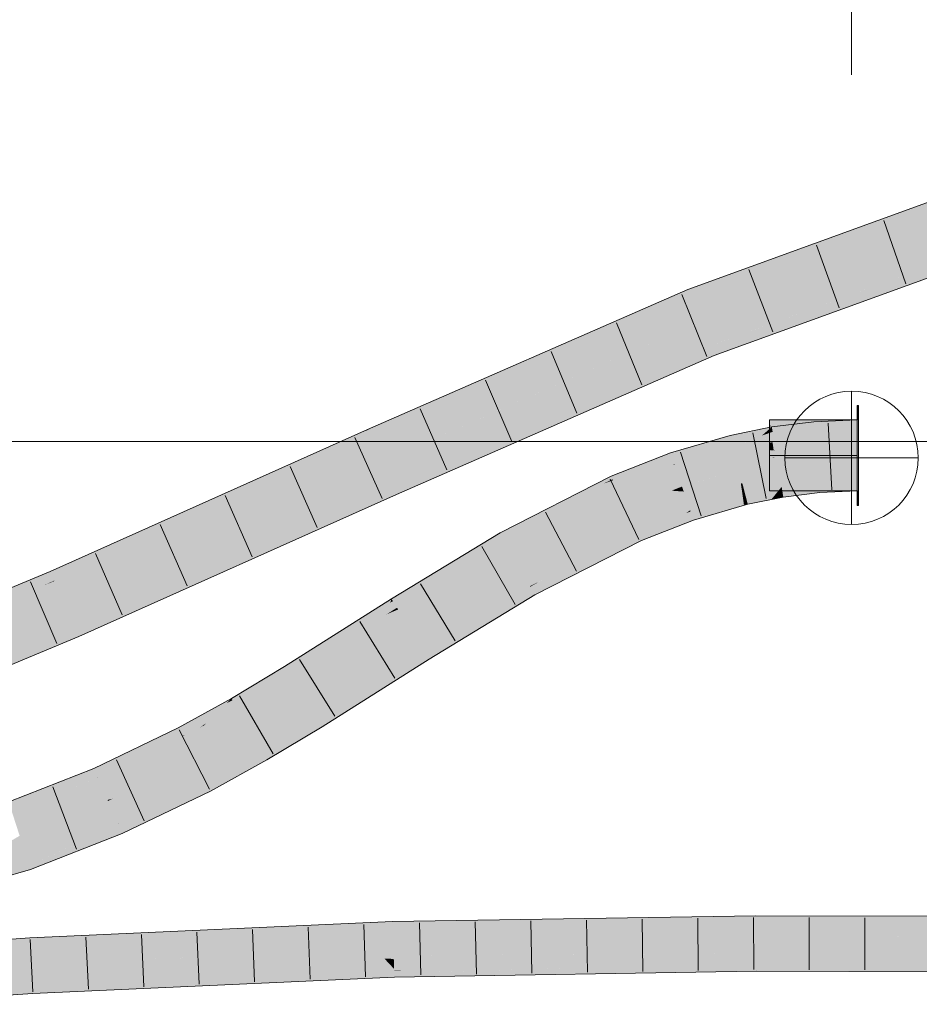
# Model space of a CAD drawing. Extents: x -620 to 300, y 62 to 1107.
# Tile 108 of 256: x -32.46 to -24.37, y 852.48 to 861.35. Entities that reach past the tile are written whole.
import ezdxf
from ezdxf.lldxf.tags import DXFTag

# ---------------------------------------------------------------- set-up
doc = ezdxf.new("R2010")
doc.units = 0
doc.layers.get('0').update_dxf_attribs({"lineweight": 35})
doc.layers.add('70 -71 Achsen- 1 Gebäudeachsen', color=7, linetype='STRICHPUNKT2-A06G9FR98I', lineweight=18)
for name, color, linetype, lineweight, true_color in [('E_Aussparung Bemaßung', 5, 'Continuous', 9, 0x0000ff), ('E_Leerrohr 25', 7, 'Continuous', 9, 0xff8000), ('E_Leerrohr 25-Shading', 7, 'Continuous', 9, 0xff8000), ('E_Leerrohr 32', 7, 'Continuous', 9, 0x00b300), ('E_Leerrohr 32-Shading', 7, 'Continuous', 9, 0x00b300), ('E_Leerrohrdose 32', 7, 'Continuous', 9, 0x99ff99)]:
    doc.layers.add(name, color=color, linetype=linetype, lineweight=lineweight, true_color=true_color)
doc.styles.get("Standard").update_dxf_attribs({"font": 'ARIALN.TTF'})
tags = doc.linetypes.add('STRICHPUNKT2', pattern=[12.7, 6.35, -3.175, 0, -3.175]).pattern_tags.tags
tags[10:11] = [DXFTag(74, 4), DXFTag(75, 0), DXFTag(340, '0'), DXFTag(46, 0.0), DXFTag(50, 0.0), DXFTag(44, 0.0), DXFTag(45, 0.0)]
tags[8:9] = [DXFTag(74, 4), DXFTag(75, 0), DXFTag(340, '0'), DXFTag(46, 0.0), DXFTag(50, 0.0), DXFTag(44, 0.0), DXFTag(45, 0.0)]
tags[6:7] = [DXFTag(74, 4), DXFTag(75, 0), DXFTag(340, '0'), DXFTag(46, 0.0), DXFTag(50, 0.0), DXFTag(44, 0.0), DXFTag(45, 0.0)]
tags[4:5] = [DXFTag(74, 4), DXFTag(75, 0), DXFTag(340, '0'), DXFTag(46, 0.0), DXFTag(50, 0.0), DXFTag(44, 0.0), DXFTag(45, 0.0)]
tags = doc.linetypes.add('STRICHPUNKT2-A06G9FR98I', pattern=[12.7, 6.35, -3.175, 0, -3.175]).pattern_tags.tags
tags[10:11] = [DXFTag(74, 4), DXFTag(75, 0), DXFTag(340, '0'), DXFTag(46, 0.0), DXFTag(50, 0.0), DXFTag(44, 0.0), DXFTag(45, 0.0)]
tags[8:9] = [DXFTag(74, 4), DXFTag(75, 0), DXFTag(340, '0'), DXFTag(46, 0.0), DXFTag(50, 0.0), DXFTag(44, 0.0), DXFTag(45, 0.0)]
tags[6:7] = [DXFTag(74, 4), DXFTag(75, 0), DXFTag(340, '0'), DXFTag(46, 0.0), DXFTag(50, 0.0), DXFTag(44, 0.0), DXFTag(45, 0.0)]
tags[4:5] = [DXFTag(74, 4), DXFTag(75, 0), DXFTag(340, '0'), DXFTag(46, 0.0), DXFTag(50, 0.0), DXFTag(44, 0.0), DXFTag(45, 0.0)]

# ---------------------------------------------------------------- blocks, each defined once
blk = doc.blocks.new('Shading-A06G9FQ78I', base_point=(-32.3422, 852.584))
at = {"layer": 'E_Leerrohr 25-Shading', "color": 43, "true_color": 0xd7ab7f}
for points in [[(-25.8381, 853.2829), (-29.105, 853.23), (-25.8379, 853.2571), (-29.1031, 853.1668)], [(-29.1031, 853.1668), (-29.1028, 853.1567), (-25.8379, 853.2571), (-25.8376, 853.2097)], [(-22.5715, 853.2714), (-25.8381, 853.2829), (-22.5718, 853.2375), (-25.8379, 853.2571)], [(-25.8379, 853.2571), (-25.8376, 853.2097), (-22.5718, 853.2375), (-22.5722, 853.1982)], [(-31.5448, 853.0463), (-29.2564, 853.2231), (-32.3658, 853.0325), (-30.8044, 853.1531)], [(-29.1031, 853.1668), (-29.105, 853.23), (-31.5448, 853.0463), (-29.2564, 853.2231)], [(-29.1031, 853.1668), (-31.5448, 853.0463), (-29.4164, 853.1426)], [(-29.1028, 853.1567), (-29.1031, 853.1668), (-29.4164, 853.1426)], [(-32.8372, 852.9763), (-32.3684, 853.0824), (-33.4523, 852.9335), (-33.4579, 853.0065)], [(-32.3684, 853.0824), (-32.8372, 852.9763), (-32.3658, 853.0325)], [(-30.8044, 853.1531), (-32.3684, 853.0824), (-32.3658, 853.0325)], [(-32.8372, 852.9763), (-32.3646, 853.0093), (-32.3658, 853.0325)], [(-31.5448, 853.0463), (-32.3658, 853.0325), (-32.3646, 853.0093)], [(-28.0183, 852.8143), (-27.4555, 852.8299), (-29.0919, 852.8034)], [(-29.0914, 852.7869), (-28.9895, 852.7875), (-29.0919, 852.8034), (-28.0183, 852.8143)], [(-29.0914, 852.7847), (-29.0912, 852.7797), (-28.0183, 852.8143), (-27.9342, 852.8152)], [(-27.9342, 852.8152), (-29.0912, 852.7797), (-26.9553, 852.8251), (-28.5282, 852.7817)], [(-25.8349, 852.7829), (-25.8353, 852.8365), (-29.0908, 852.7661), (-26.9553, 852.8251)], [(-27.9342, 852.8152), (-27.4555, 852.8299), (-28.0183, 852.8143)], [(-27.4555, 852.8299), (-27.9342, 852.8152), (-25.8354, 852.8561), (-26.9553, 852.8251)], [(-25.8353, 852.8365), (-25.8354, 852.8561), (-26.9553, 852.8251)], [(-22.5757, 852.7922), (-22.5754, 852.8314), (-25.8353, 852.8365), (-25.8354, 852.8561)], [(-22.5754, 852.8314), (-22.5753, 852.8365), (-25.8354, 852.8561)], [(-22.5753, 852.8447), (-25.8354, 852.8561), (-22.5753, 852.8365)], [(-25.8353, 852.8365), (-25.8349, 852.7829), (-22.5757, 852.7922), (-22.5759, 852.7714)], [(-29.4372, 852.7731), (-29.0919, 852.8034), (-32.346, 852.6562)], [(-32.3459, 852.654), (-29.5746, 852.761), (-32.346, 852.6562), (-29.4372, 852.7731)], [(-32.3457, 852.6497), (-30.3211, 852.6954), (-32.3459, 852.654), (-29.5746, 852.761)], [(-30.3211, 852.6954), (-29.8755, 852.7054), (-29.0912, 852.7797), (-29.0908, 852.7661)], [(-30.3211, 852.6954), (-29.0912, 852.7797), (-29.5746, 852.761)], [(-29.397, 852.7163), (-29.0897, 852.7302), (-29.8755, 852.7054), (-29.0908, 852.7661)], [(-29.4372, 852.7731), (-29.5746, 852.761), (-29.0914, 852.7847), (-29.2211, 852.7746)], [(-29.0919, 852.8034), (-29.4372, 852.7731), (-29.0914, 852.7869)], [(-29.4372, 852.7731), (-29.0914, 852.7847), (-29.0914, 852.7869)], [(-29.2211, 852.7746), (-29.0912, 852.7797), (-29.0914, 852.7847)], [(-29.0914, 852.7847), (-28.9895, 852.7875), (-29.0914, 852.7869)], [(-29.0908, 852.7661), (-28.5282, 852.7817), (-29.0912, 852.7797)], [(-25.8349, 852.7829), (-29.0908, 852.7661), (-29.0897, 852.7302)], [(-32.8283, 852.6226), (-32.8263, 852.5645), (-32.3457, 852.6497), (-32.3427, 852.5932)], [(-32.8283, 852.6226), (-32.3457, 852.6497), (-32.5344, 852.6431)], [(-32.5344, 852.6431), (-32.4768, 852.6451), (-32.346, 852.6562), (-32.3459, 852.654)], [(-32.4768, 852.6451), (-32.3457, 852.6497), (-32.3459, 852.654)], [(-30.8118, 852.6523), (-30.3211, 852.6954), (-32.3427, 852.5932), (-32.3457, 852.6497)], [(-30.8118, 852.6523), (-32.3427, 852.5932), (-32.2711, 852.5863), (-32.3422, 852.584)], [(-30.8118, 852.6523), (-30.7938, 852.6531), (-30.3211, 852.6954), (-30.2156, 852.6978)], [(-30.7938, 852.6531), (-30.2134, 852.6794), (-30.2156, 852.6978), (-29.8755, 852.7054)], [(-30.2134, 852.6794), (-29.397, 852.7163), (-29.8755, 852.7054)], [(-32.3422, 852.584), (-32.3427, 852.5932), (-32.8262, 852.5602), (-32.8263, 852.5645)], [(-32.3422, 852.5831), (-32.3422, 852.584), (-32.8258, 852.5494), (-32.8262, 852.5602)], [(-32.3422, 852.584), (-32.3422, 852.5831), (-32.2711, 852.5863)]]:
    blk.add_solid(points, dxfattribs=at)
at = {"layer": 'E_Leerrohr 25-Shading', "color": 31, "true_color": 0xfabd7f}
for points in [[(-25.8376, 853.2097), (-29.1028, 853.1567), (-25.8369, 853.0952), (-29.102, 853.1326)], [(-22.5722, 853.1982), (-25.8376, 853.2097), (-22.573, 853.1033), (-25.8369, 853.0952)], [(-29.0974, 852.98), (-29.102, 853.1326), (-31.5448, 853.0463), (-29.4164, 853.1426)], [(-29.102, 853.1326), (-29.1028, 853.1567), (-29.4164, 853.1426)], [(-25.8369, 853.0952), (-29.102, 853.1326), (-25.8368, 853.0802), (-29.0974, 852.98)], [(-25.8368, 853.0802), (-27.4205, 853.0316), (-25.8365, 853.0329), (-27.4205, 853.0073)], [(-25.023, 853.0972), (-25.8369, 853.0952), (-25.8368, 853.0802)], [(-22.573, 853.1033), (-25.023, 853.0972), (-25.8365, 853.0329), (-25.8368, 853.0802)], [(-22.5734, 853.0536), (-22.573, 853.1033), (-25.8365, 853.0329)], [(-32.3616, 852.953), (-32.3646, 853.0093), (-32.8372, 852.9763)], [(-31.4177, 852.9229), (-29.2513, 852.9731), (-32.3646, 853.0093), (-31.5448, 853.0463)], [(-31.4177, 852.9229), (-32.3646, 853.0093), (-32.3616, 852.953)], [(-29.0974, 852.98), (-31.5448, 853.0463), (-29.2513, 852.9731)], [(-27.4205, 853.0316), (-29.0974, 852.98), (-27.4205, 853.0073)], [(-25.8362, 852.9906), (-25.8364, 853.0145), (-29.0974, 852.98), (-27.4205, 853.0073)], [(-25.8362, 852.9906), (-29.0974, 852.98), (-29.0972, 852.9752)], [(-25.8359, 852.9411), (-25.8362, 852.9906), (-29.0957, 852.9257), (-29.0972, 852.9752)], [(-25.8364, 853.0145), (-25.8365, 853.0329), (-27.4205, 853.0073)], [(-22.5737, 853.0214), (-22.5734, 853.0536), (-25.8365, 853.0329)], [(-22.5739, 852.9971), (-22.5737, 853.0214), (-25.8364, 853.0145), (-25.8365, 853.0329)], [(-22.574, 852.9872), (-22.5739, 852.9971), (-25.8362, 852.9906), (-25.8364, 853.0145)], [(-22.5744, 852.9377), (-22.574, 852.9872), (-25.8359, 852.9411), (-25.8362, 852.9906)], [(-32.3589, 852.901), (-32.3616, 852.953), (-33.7815, 852.9105), (-32.8372, 852.9763)], [(-32.3589, 852.901), (-33.7815, 852.9105), (-33.7787, 852.8721)], [(-32.3589, 852.901), (-33.7787, 852.8721), (-32.3556, 852.8381), (-33.7686, 852.7343)], [(-32.3589, 852.901), (-31.4177, 852.9229), (-32.3616, 852.953)], [(-31.4177, 852.9229), (-32.3589, 852.901), (-31.2102, 852.9163)], [(-31.1243, 852.9135), (-31.2102, 852.9163), (-32.3556, 852.8381), (-32.3589, 852.901)], [(-30.7991, 852.9031), (-32.3553, 852.8327), (-30.4997, 852.8936)], [(-32.3553, 852.8327), (-30.7991, 852.9031), (-31.2297, 852.8974)], [(-30.7991, 852.9031), (-31.1243, 852.9135), (-31.4303, 852.8948)], [(-30.2187, 852.9294), (-29.2513, 852.9731), (-31.2102, 852.9163), (-31.4177, 852.9229)], [(-30.2187, 852.9294), (-31.2102, 852.9163), (-30.7991, 852.9031)], [(-29.8076, 852.9163), (-30.2187, 852.9294), (-30.7991, 852.9031)], [(-30.7991, 852.9031), (-30.4997, 852.8936), (-29.8076, 852.9163)], [(-29.8076, 852.9163), (-30.4997, 852.8936), (-29.179, 852.8962), (-29.1357, 852.85)], [(-30.2187, 852.9294), (-29.8076, 852.9163), (-29.2513, 852.9731), (-29.2054, 852.9242)], [(-29.8076, 852.9163), (-29.179, 852.8962), (-29.2054, 852.9242)], [(-29.0974, 852.98), (-29.2513, 852.9731), (-29.0972, 852.9752)], [(-29.0957, 852.9257), (-29.0972, 852.9752), (-29.2054, 852.9242), (-29.2513, 852.9731)], [(-29.0947, 852.8935), (-29.0957, 852.9257), (-29.179, 852.8962), (-29.2054, 852.9242)], [(-29.0947, 852.8935), (-27.1401, 852.9349), (-29.0957, 852.9257)], [(-29.0947, 852.8935), (-25.8354, 852.8561), (-27.1401, 852.9349), (-25.8357, 852.9067)], [(-25.8357, 852.9067), (-25.8359, 852.9411), (-27.1401, 852.9349)], [(-23.3173, 852.8624), (-25.8359, 852.9411), (-25.8357, 852.9067)], [(-23.3173, 852.8624), (-22.5751, 852.8643), (-25.8359, 852.9411), (-22.5744, 852.9377)], [(-25.8357, 852.9067), (-25.8356, 852.8973), (-23.3173, 852.8624), (-23.6278, 852.8616)], [(-33.7686, 852.7343), (-32.3553, 852.8327), (-32.3556, 852.8381)], [(-33.7614, 852.636), (-32.3553, 852.8327), (-33.7686, 852.7343)], [(-33.7614, 852.636), (-33.5397, 852.6328), (-32.3553, 852.8327), (-33.056, 852.6378)], [(-32.5344, 852.6431), (-32.346, 852.6562), (-33.056, 852.6378), (-32.3553, 852.8327)], [(-32.3556, 852.8381), (-32.3553, 852.8327), (-31.4303, 852.8948), (-31.2297, 852.8974)], [(-30.4997, 852.8936), (-32.3553, 852.8327), (-29.1357, 852.85), (-29.0919, 852.8034)], [(-29.0919, 852.8034), (-32.3553, 852.8327), (-32.346, 852.6562)], [(-29.0947, 852.8935), (-29.179, 852.8962), (-29.0933, 852.8486), (-29.1357, 852.85)], [(-29.1357, 852.85), (-29.0919, 852.8034), (-29.0933, 852.8486)], [(-25.8354, 852.8561), (-29.0947, 852.8935), (-27.4555, 852.8299), (-29.0933, 852.8486)], [(-29.0933, 852.8486), (-29.0919, 852.8034), (-27.4555, 852.8299)], [(-25.8356, 852.8973), (-25.8354, 852.8561), (-23.6278, 852.8616)], [(-23.6278, 852.8616), (-25.8354, 852.8561), (-22.5753, 852.8447)]]:
    blk.add_solid(points, dxfattribs=at)
blk = doc.blocks.new('Shading-A06G9FQF8I', base_point=(-37.7798, 853.3865))
at = {"layer": 'E_Leerrohr 32-Shading', "color": 83, "true_color": 0x7fbd7f}
for points in [[(-25.3139, 857.7263), (-25.3143, 857.7302), (-25.6909, 857.6663), (-25.6936, 857.6829)], [(-25.3133, 857.7186), (-25.3139, 857.7263), (-25.6864, 857.6388), (-25.6909, 857.6663)], [(-25.6788, 857.5927), (-25.3075, 857.6489), (-25.6864, 857.6388), (-25.3133, 857.7186)], [(-25.2283, 857.7338), (-25.3143, 857.7302), (-25.3139, 857.7263)], [(-24.9268, 857.6794), (-24.9268, 857.7465), (-25.3139, 857.7263), (-25.2283, 857.7338)], [(-24.9268, 857.6794), (-25.3139, 857.7263), (-25.3075, 857.6489)], [(-26.0696, 857.6062), (-26.6054, 857.4484), (-26.0633, 857.5817), (-26.5954, 857.4192)], [(-25.72, 857.6597), (-25.6936, 857.6829), (-26.0633, 857.5817), (-26.0696, 857.6062)], [(-26.0463, 857.5154), (-25.72, 857.6597), (-26.0633, 857.5817)], [(-26.0463, 857.5154), (-26.0227, 857.5202), (-25.72, 857.6597), (-25.7826, 857.6049)], [(-26.0227, 857.5202), (-25.8358, 857.5583), (-25.7826, 857.6049)], [(-25.8358, 857.5583), (-25.6788, 857.5927), (-25.7826, 857.6049), (-25.6864, 857.6388)], [(-25.6864, 857.6388), (-25.6909, 857.6663), (-25.7826, 857.6049), (-25.72, 857.6597)], [(-25.6909, 857.6663), (-25.6936, 857.6829), (-25.72, 857.6597)], [(-25.6788, 857.5927), (-25.6784, 857.5903), (-25.3075, 857.6489), (-25.3065, 857.6367)], [(-25.3075, 857.6489), (-25.3065, 857.6367), (-24.9268, 857.6794), (-24.9268, 857.6528)], [(-26.5954, 857.4192), (-26.575, 857.3598), (-26.0633, 857.5817), (-26.0463, 857.5154)], [(-25.8358, 857.5583), (-25.6784, 857.5903), (-25.6788, 857.5927)], [(-26.7237, 857.3692), (-26.6054, 857.4484), (-27.1267, 857.2121), (-27.1391, 857.2386)], [(-26.5954, 857.4192), (-26.6054, 857.4484), (-26.7237, 857.3692)], [(-26.8697, 857.2714), (-26.7237, 857.3692), (-27.1222, 857.2026), (-27.1267, 857.2121)], [(-26.9682, 857.2053), (-26.6438, 857.3328), (-26.8697, 857.2714)], [(-26.6438, 857.3328), (-26.7237, 857.3692), (-26.8697, 857.2714)], [(-26.6438, 857.3328), (-26.575, 857.3598), (-26.7237, 857.3692), (-26.5954, 857.4192)], [(-27.0999, 857.1552), (-26.9682, 857.2053), (-27.1222, 857.2026), (-26.8697, 857.2714)], [(-27.1267, 857.2121), (-27.1391, 857.2386), (-28.1341, 856.72), (-28.1391, 856.7289)], [(-28.1076, 856.6725), (-27.2054, 857.1736), (-28.1341, 856.72)], [(-28.1076, 856.6725), (-27.0999, 857.1552), (-27.2054, 857.1736), (-27.1222, 857.2026)], [(-27.0999, 857.1552), (-27.2913, 857.0635), (-27.0993, 857.1538), (-27.2633, 857.0703)], [(-27.1222, 857.2026), (-27.1267, 857.2121), (-27.2054, 857.1736)], [(-27.0999, 857.1552), (-27.0993, 857.1538), (-26.9682, 857.2053)], [(-25.2676, 857.1686), (-25.269, 857.1857), (-25.6044, 857.1379), (-25.6053, 857.1437)], [(-25.2658, 857.1475), (-25.2676, 857.1686), (-25.6019, 857.1227), (-25.6044, 857.1379)], [(-24.9268, 857.2003), (-25.269, 857.1857), (-24.9268, 857.1392), (-25.2658, 857.1475)], [(-27.2913, 857.0635), (-28.1076, 856.6725), (-27.2633, 857.0703), (-28.0933, 856.6472)], [(-25.953, 857.0413), (-25.9571, 857.0703), (-26.4249, 856.9219), (-26.4283, 856.9317)], [(-25.9311, 857.0681), (-25.9335, 857.0771), (-25.9558, 857.0613), (-25.9571, 857.0703)], [(-25.9445, 856.9812), (-25.9112, 856.9908), (-25.9558, 857.0613), (-25.9311, 857.0681)], [(-25.6111, 857.1367), (-25.6053, 857.1437), (-25.9335, 857.0771)], [(-25.9311, 857.0681), (-25.6255, 857.1188), (-25.9335, 857.0771), (-25.6111, 857.1367)], [(-25.6979, 857.0294), (-25.6255, 857.1188), (-25.9112, 856.9908), (-25.9311, 857.0681)], [(-25.5902, 857.0513), (-25.6019, 857.1227), (-25.6979, 857.0294), (-25.6255, 857.1188)], [(-25.6255, 857.1188), (-25.6019, 857.1227), (-25.6111, 857.1367), (-25.6044, 857.1379)], [(-25.6044, 857.1379), (-25.6053, 857.1437), (-25.6111, 857.1367)], [(-25.6019, 857.1227), (-25.5902, 857.0513), (-25.2658, 857.1475), (-25.2612, 857.0923)], [(-25.2658, 857.1475), (-25.2612, 857.0923), (-24.9268, 857.1392), (-24.9268, 857.1065)], [(-25.9445, 856.9812), (-25.953, 857.0413), (-26.3999, 856.849), (-26.4249, 856.9219)], [(-26.3999, 856.849), (-26.3979, 856.843), (-25.9112, 856.9908), (-25.9101, 856.9864)], [(-25.9112, 856.9908), (-25.9101, 856.9864), (-25.6979, 857.0294)], [(-26.4657, 856.9068), (-26.4283, 856.9317), (-26.9068, 856.7442), (-26.9068, 856.7443)], [(-26.7968, 856.6869), (-26.4657, 856.9068), (-26.8669, 856.6594), (-26.9068, 856.7442)], [(-26.3999, 856.849), (-26.4249, 856.9219), (-26.7968, 856.6869), (-26.4657, 856.9068)], [(-26.4249, 856.9219), (-26.4283, 856.9317), (-26.4657, 856.9068)], [(-26.7968, 856.6869), (-26.3979, 856.843), (-26.3999, 856.849)], [(-28.1076, 856.6725), (-28.1341, 856.72), (-29.1149, 856.1349), (-28.4514, 856.5389)], [(-28.1341, 856.72), (-28.1391, 856.7289), (-28.4514, 856.5389)], [(-26.9068, 856.7443), (-27.6869, 856.3467), (-27.8269, 856.1703), (-27.8677, 856.2433)], [(-26.9068, 856.7443), (-27.8269, 856.1703), (-26.8669, 856.6594)], [(-28.1076, 856.6725), (-29.1149, 856.1349), (-29.1023, 856.1146)], [(-29.1023, 856.1146), (-29.0655, 856.0554), (-28.1076, 856.6725), (-28.0933, 856.6472)], [(-27.7872, 856.2894), (-27.6869, 856.3467), (-27.8707, 856.2488), (-27.8726, 856.2521)], [(-27.8677, 856.2433), (-27.7872, 856.2894), (-27.8707, 856.2488)], [(-27.8707, 856.2488), (-27.8726, 856.2521), (-28.8269, 855.6708)], [(-27.8677, 856.2433), (-27.8707, 856.2488), (-28.7844, 855.6022), (-28.8269, 855.6708)], [(-28.7844, 855.6022), (-28.7775, 855.5911), (-27.8677, 856.2433), (-27.8269, 856.1703)], [(-29.1598, 855.9957), (-29.1259, 856.1009), (-30.0784, 855.5261), (-29.6479, 855.7982)], [(-29.1259, 856.1009), (-29.1149, 856.1349), (-29.6479, 855.7982)], [(-29.0655, 856.0554), (-29.1023, 856.1146), (-29.1598, 855.9957), (-29.1259, 856.1009)], [(-29.1023, 856.1146), (-29.1149, 856.1349), (-29.1259, 856.1009)], [(-29.1598, 855.9957), (-30.0784, 855.5261), (-30.0549, 855.4882)], [(-30.0549, 855.4882), (-30.0289, 855.4465), (-29.1598, 855.9957)], [(-28.8269, 855.6708), (-29.6086, 855.1768), (-29.7406, 854.9825), (-29.7808, 855.0472)], [(-28.7844, 855.6022), (-28.8269, 855.6708), (-28.9436, 855.4862), (-29.7406, 854.9825)], [(-28.7775, 855.5911), (-28.7844, 855.6022), (-28.9436, 855.4862)], [(-30.0784, 855.5261), (-30.5563, 855.239), (-30.0549, 855.4882), (-30.5465, 855.222)], [(-30.0549, 855.4882), (-30.5465, 855.222), (-30.0289, 855.4465), (-30.5108, 855.1601)], [(-30.5108, 855.1601), (-30.5095, 855.1578), (-30.0289, 855.4465)], [(-30.6013, 855.1943), (-30.5563, 855.239), (-30.9888, 854.9988)], [(-30.5108, 855.1601), (-30.5465, 855.222), (-30.7844, 855.0124), (-30.6013, 855.1943)], [(-30.5465, 855.222), (-30.5563, 855.239), (-30.6013, 855.1943)], [(-31.0344, 854.9735), (-30.8175, 854.9945), (-30.6013, 855.1943), (-30.7844, 855.0124)], [(-31.0344, 854.9735), (-30.6013, 855.1943), (-30.9888, 854.9988)], [(-30.7948, 855.002), (-30.8008, 854.9961), (-30.5095, 855.1578)], [(-30.7844, 855.0124), (-30.7948, 855.002), (-30.5108, 855.1601), (-30.5095, 855.1578)], [(-29.6086, 855.1768), (-29.79, 855.0621), (-29.7808, 855.0472)], [(-29.79, 855.0621), (-30.2831, 854.766), (-29.7808, 855.0472), (-30.2519, 854.7119)], [(-30.2519, 854.7119), (-30.2362, 854.6848), (-29.7808, 855.0472), (-29.7406, 854.9825)], [(-31.0344, 854.9735), (-31.7944, 854.6089), (-30.997, 854.9), (-31.7761, 854.5668)], [(-30.997, 854.9), (-30.9485, 854.9238), (-31.0344, 854.9735), (-30.8175, 854.9945)], [(-30.8482, 854.9729), (-30.9485, 854.9238), (-30.9937, 854.8934), (-30.9961, 854.8981)], [(-30.9919, 854.89), (-30.8008, 854.9961), (-30.9937, 854.8934), (-30.8482, 854.9729)], [(-30.8175, 854.9945), (-30.9485, 854.9238), (-30.8067, 854.9955), (-30.8482, 854.9729)], [(-30.8482, 854.9729), (-30.8008, 854.9961), (-30.8067, 854.9955)], [(-30.7844, 855.0124), (-30.8175, 854.9945), (-30.7948, 855.002), (-30.8067, 854.9955)], [(-30.8067, 854.9955), (-30.8008, 854.9961), (-30.7948, 855.002)], [(-30.997, 854.9), (-31.7761, 854.5668), (-30.9961, 854.8981), (-31.7687, 854.55)], [(-30.9961, 854.8981), (-31.7687, 854.55), (-30.9937, 854.8934), (-31.7651, 854.5416)], [(-30.9937, 854.8934), (-31.7651, 854.5416), (-30.9926, 854.8896), (-31.7611, 854.5325)], [(-31.7611, 854.5325), (-31.7569, 854.523), (-30.9926, 854.8896)], [(-30.9485, 854.9238), (-30.997, 854.9), (-30.9961, 854.8981)], [(-30.9937, 854.8934), (-30.9926, 854.8896), (-30.9919, 854.89)], [(-30.2831, 854.766), (-30.7867, 854.4866), (-30.6208, 854.4715), (-30.7442, 854.4031)], [(-30.2831, 854.766), (-30.6208, 854.4715), (-30.2519, 854.7119)], [(-30.6208, 854.4715), (-30.2362, 854.6848), (-30.2519, 854.7119)], [(-31.7944, 854.6089), (-32.5594, 854.3067), (-31.7761, 854.5668), (-32.5536, 854.2889)], [(-31.7761, 854.5668), (-32.5536, 854.2889), (-31.7687, 854.55), (-32.5494, 854.2758)], [(-31.7687, 854.55), (-32.5494, 854.2758), (-31.7651, 854.5416), (-32.5454, 854.2635)], [(-31.7651, 854.5416), (-32.5454, 854.2635), (-31.7611, 854.5325), (-32.5406, 854.2486)], [(-31.7611, 854.5325), (-32.5406, 854.2486), (-31.758, 854.5226), (-32.5343, 854.2291)], [(-32.5343, 854.2291), (-32.5306, 854.2175), (-31.758, 854.5226)], [(-31.7611, 854.5325), (-31.758, 854.5226), (-31.7569, 854.523)], [(-30.7867, 854.4866), (-31.5655, 854.1132), (-31.5384, 854.0223), (-31.5755, 854.1074)], [(-30.7867, 854.4866), (-31.5384, 854.0223), (-30.7442, 854.4031)], [(-31.5755, 854.1074), (-31.5759, 854.1083), (-32.3804, 853.7521), (-32.3916, 853.7868)], [(-31.5755, 854.1074), (-32.3804, 853.7521), (-32.2083, 853.8094)], [(-32.3737, 853.7314), (-32.3628, 853.6976), (-31.5755, 854.1074), (-31.5384, 854.0223)], [(-31.5655, 854.1132), (-31.5759, 854.1083), (-31.5755, 854.1074)], [(-32.3916, 853.7868), (-33.2516, 853.5395), (-32.5981, 853.699)], [(-32.3804, 853.7521), (-32.3916, 853.7868), (-32.5981, 853.699)], [(-32.3804, 853.7521), (-32.3737, 853.7314), (-32.2083, 853.8094)], [(-33.099, 853.486), (-32.3628, 853.6976), (-32.3737, 853.7314)], [(-32.5629, 853.6674), (-32.3737, 853.7314), (-32.5981, 853.699), (-32.3804, 853.7521)]]:
    blk.add_solid(points, dxfattribs=at)
at = {"layer": 'E_Leerrohr 32-Shading', "color": 83, "true_color": 0x7fd57f}
for points in [[(-25.6784, 857.5903), (-25.6419, 857.3671), (-25.3065, 857.6367), (-25.2877, 857.4113)], [(-25.3065, 857.6367), (-25.2877, 857.4113), (-24.9268, 857.6528), (-24.9268, 857.4265)], [(-26.0463, 857.5154), (-26.575, 857.3598), (-26.0436, 857.5049), (-26.5701, 857.3454)], [(-26.0463, 857.5154), (-25.9899, 857.2963), (-25.6784, 857.5903), (-25.6419, 857.3671)], [(-26.5701, 857.3454), (-26.5017, 857.1458), (-26.0436, 857.5049), (-25.9899, 857.2963)], [(-25.2877, 857.4113), (-25.269, 857.1857), (-24.9268, 857.4265), (-24.9268, 857.2003)], [(-26.575, 857.3598), (-26.9682, 857.2053), (-26.5701, 857.3454)], [(-26.5888, 857.3388), (-26.9682, 857.2053), (-26.5686, 857.341), (-26.5017, 857.1458)], [(-26.5701, 857.3454), (-26.5888, 857.3388), (-26.5686, 857.341)], [(-25.6419, 857.3671), (-25.9899, 857.2963), (-25.6108, 857.1771), (-25.9583, 857.1736)], [(-25.2877, 857.4113), (-25.6419, 857.3671), (-25.269, 857.1857), (-25.6108, 857.1771)], [(-25.9721, 857.1737), (-25.9899, 857.2963), (-26.3961, 857.1768)], [(-25.9583, 857.1736), (-25.9899, 857.2963), (-25.9721, 857.1737)], [(-26.9682, 857.2053), (-27.0993, 857.1538), (-26.5017, 857.1458), (-27.003, 856.949)], [(-25.9571, 857.0703), (-25.9721, 857.1737), (-26.5017, 857.1458), (-26.3961, 857.1768)], [(-25.9335, 857.0771), (-25.9583, 857.1736), (-25.9571, 857.0703), (-25.9721, 857.1737)], [(-25.6108, 857.1771), (-25.9583, 857.1736), (-25.6053, 857.1437), (-25.9412, 857.1071)], [(-25.6108, 857.1771), (-25.6053, 857.1437), (-25.269, 857.1857)], [(-27.7657, 856.5604), (-27.1874, 857.0754), (-28.0933, 856.6472), (-27.2633, 857.0703)], [(-27.003, 856.949), (-27.0663, 857.0836), (-27.7657, 856.5604), (-27.1874, 857.0754)], [(-27.1874, 857.0754), (-27.0993, 857.1538), (-27.2633, 857.0703)], [(-27.0663, 857.0836), (-27.0993, 857.1538), (-27.1874, 857.0754)], [(-26.4283, 856.9317), (-26.5952, 857.1091), (-26.9302, 856.794), (-27.003, 856.949)], [(-26.5017, 857.1458), (-26.5952, 857.1091), (-26.4863, 857.101)], [(-26.5952, 857.1091), (-26.4283, 856.9317), (-26.4863, 857.101)], [(-25.9571, 857.0703), (-26.5017, 857.1458), (-26.4863, 857.101)], [(-26.4863, 857.101), (-26.4283, 856.9317), (-25.9571, 857.0703)], [(-25.9412, 857.1071), (-25.9335, 857.0771), (-25.6053, 857.1437)], [(-27.003, 856.949), (-27.7657, 856.5604), (-26.9068, 856.7443), (-27.6869, 856.3467)], [(-26.4283, 856.9317), (-26.4283, 856.9317), (-26.9068, 856.7443), (-26.9302, 856.794)], [(-28.0933, 856.6472), (-29.0655, 856.0554), (-27.9972, 856.4752), (-29.0558, 856.0396)], [(-27.7657, 856.5604), (-28.0933, 856.6472), (-27.9972, 856.4752)], [(-27.9972, 856.4752), (-27.983, 856.4496), (-27.7657, 856.5604)], [(-27.7657, 856.5604), (-27.983, 856.4496), (-27.6869, 856.3467), (-27.8726, 856.2521)], [(-29.0558, 856.0396), (-28.9462, 855.863), (-27.9972, 856.4752), (-27.983, 856.4496)], [(-27.983, 856.4496), (-28.9462, 855.863), (-27.8726, 856.2521), (-28.881, 855.758)], [(-28.881, 855.758), (-28.8269, 855.6708), (-27.8726, 856.2521)], [(-29.6899, 855.3931), (-29.0966, 856.0224), (-30.0289, 855.4465), (-29.1598, 855.9957)], [(-28.9462, 855.863), (-29.0558, 856.0396), (-29.6899, 855.3931), (-29.0966, 856.0224)], [(-29.0966, 856.0224), (-29.0655, 856.0554), (-29.1598, 855.9957)], [(-29.0558, 856.0396), (-29.0655, 856.0554), (-29.0966, 856.0224)], [(-28.9462, 855.863), (-29.6899, 855.3931), (-28.8269, 855.6708), (-29.6086, 855.1768)], [(-30.0289, 855.4465), (-30.5095, 855.1578), (-29.9382, 855.3005), (-30.4793, 855.1057)], [(-29.6899, 855.3931), (-30.0289, 855.4465), (-29.9382, 855.3005)], [(-29.9382, 855.3005), (-29.9095, 855.2543), (-29.6899, 855.3931)], [(-29.6899, 855.3931), (-29.9095, 855.2543), (-29.6086, 855.1768), (-29.79, 855.0621)], [(-30.4793, 855.1057), (-30.3963, 854.9619), (-29.9382, 855.3005), (-29.9095, 855.2543)], [(-29.9095, 855.2543), (-30.3963, 854.9619), (-30.3931, 854.9563)], [(-29.9095, 855.2543), (-30.3931, 854.9563), (-29.79, 855.0621), (-30.2831, 854.766)], [(-30.5095, 855.1578), (-30.8008, 854.9961), (-30.4793, 855.1057)], [(-30.8008, 854.9961), (-30.3963, 854.9619), (-30.4793, 855.1057)], [(-30.8008, 854.9961), (-30.9919, 854.89), (-30.3963, 854.9619), (-30.8893, 854.6883)], [(-30.3963, 854.9619), (-30.8893, 854.6883), (-30.8849, 854.6797)], [(-30.3931, 854.9563), (-30.3963, 854.9619), (-30.8791, 854.6682), (-30.8849, 854.6797)], [(-30.8791, 854.6682), (-30.7867, 854.4866), (-30.3931, 854.9563), (-30.2831, 854.766)], [(-30.9919, 854.89), (-31.7569, 854.523), (-31.6229, 854.3365), (-31.6702, 854.3244)], [(-30.9919, 854.89), (-31.6229, 854.3365), (-30.8893, 854.6883)], [(-30.8791, 854.6682), (-30.8893, 854.6883), (-31.605, 854.2666), (-31.6229, 854.3365)], [(-30.7867, 854.4866), (-30.8791, 854.6682), (-31.5655, 854.1132), (-31.605, 854.2666)], [(-31.7569, 854.523), (-32.5306, 854.2175), (-31.6702, 854.3244), (-32.5064, 854.1424)], [(-32.5064, 854.1424), (-32.4611, 854.0021), (-31.6702, 854.3244), (-31.6664, 854.3156)], [(-31.6702, 854.3244), (-31.6664, 854.3156), (-31.6229, 854.3365)], [(-31.6229, 854.3365), (-31.6664, 854.3156), (-31.5655, 854.1132), (-31.5759, 854.1083)], [(-31.6664, 854.3156), (-32.4611, 854.0021), (-32.4517, 853.973)], [(-31.6664, 854.3156), (-32.4517, 853.973), (-31.5759, 854.1083), (-32.3916, 853.7868)], [(-32.3916, 853.7868), (-32.4517, 853.973), (-33.2516, 853.5395), (-32.621, 853.9086)], [(-32.4517, 853.973), (-32.4611, 854.0021), (-32.621, 853.9086)]]:
    blk.add_solid(points, dxfattribs=at)
blk = doc.blocks.new('Shading-A06G9FQH8I', base_point=(-34.8602, 854.7453))
at = {"layer": 'E_Leerrohr 32-Shading', "color": 83, "true_color": 0x7fbd7f}
for points in [[(-26.4498, 858.9207), (-26.415, 858.8336), (-23.5112, 859.9871), (-23.4831, 859.8976)], [(-23.3354, 859.4268), (-23.3476, 859.4659), (-26.2464, 858.4136)], [(-23.3321, 859.4163), (-23.3354, 859.4268), (-26.247, 858.4135), (-26.2464, 858.4136)], [(-23.3321, 859.4163), (-26.247, 858.4135), (-26.2449, 858.4083)], [(-26.2449, 858.4083), (-26.2122, 858.3264), (-23.3321, 859.4163), (-23.3196, 859.3765)], [(-26.4498, 858.9207), (-28.4385, 858.0505), (-29.2922, 857.5747), (-29.301, 857.5947)], [(-26.4498, 858.9207), (-29.2922, 857.5747), (-26.415, 858.8336)], [(-26.2122, 858.3264), (-26.2449, 858.4083), (-26.6717, 858.1253), (-28.2844, 857.5201)], [(-27.2099, 857.988), (-26.2449, 858.4083), (-27.2679, 857.9666), (-26.247, 858.4135)], [(-29.301, 857.5947), (-28.4385, 858.0505), (-29.3281, 857.6559), (-29.2526, 857.6943)], [(-27.0195, 857.9731), (-26.6717, 858.1253), (-29.1048, 857.1627), (-28.2844, 857.52)], [(-27.0195, 857.9731), (-29.105, 857.1627), (-29.0933, 857.1256), (-29.109, 857.1609)], [(-27.0195, 857.9731), (-29.0933, 857.1256), (-27.4407, 857.7888)], [(-28.2844, 857.5201), (-27.2099, 857.988), (-28.3123, 857.5096), (-27.2679, 857.9666)], [(-27.4407, 857.7888), (-29.0933, 857.1256), (-28.24, 857.4389), (-29.0778, 857.0906)], [(-29.2526, 857.6943), (-29.3301, 857.6605), (-29.3281, 857.6559)], [(-32.1476, 856.2959), (-29.3447, 857.6473), (-30.3754, 857.1923), (-29.3301, 857.6605)], [(-29.3447, 857.6473), (-32.1476, 856.2959), (-30.64, 856.9711)], [(-29.555, 857.457), (-29.3447, 857.6473), (-30.64, 856.9711)], [(-29.301, 857.5947), (-29.3281, 857.6559), (-29.555, 857.457), (-29.3447, 857.6473)], [(-29.3281, 857.6559), (-29.3301, 857.6605), (-29.3447, 857.6473)], [(-29.555, 857.457), (-29.2922, 857.5747), (-29.301, 857.5947)], [(-28.2844, 857.52), (-28.3123, 857.5096), (-29.1048, 857.1627), (-29.105, 857.1627)], [(-29.0778, 857.0906), (-29.071, 857.0752), (-28.24, 857.4389)], [(-30.3754, 857.1923), (-32.1851, 856.3818), (-32.1493, 856.2997)], [(-32.1476, 856.2959), (-30.3754, 857.1923), (-32.1493, 856.2997)], [(-29.109, 857.1609), (-30.2044, 856.6703), (-29.0933, 857.1256)], [(-29.071, 857.0752), (-29.3427, 856.9781), (-31.929, 855.7952), (-31.9604, 855.8673)], [(-29.0933, 857.1256), (-30.2044, 856.6703), (-29.0778, 857.0906), (-29.3427, 856.9781)], [(-29.3427, 856.9781), (-29.071, 857.0752), (-29.0778, 857.0906)], [(-29.3427, 856.9781), (-30.2044, 856.6703), (-31.9604, 855.8673), (-31.9665, 855.8812)], [(-32.2446, 856.2556), (-32.1851, 856.3818), (-33.6027, 855.7797), (-33.0454, 856.0252)], [(-32.1851, 856.3818), (-32.2446, 856.2556), (-32.1493, 856.2997)], [(-32.2324, 856.2613), (-32.2446, 856.2556), (-32.1476, 856.2959)], [(-32.1493, 856.2997), (-32.2324, 856.2613), (-32.1476, 856.2959)], [(-32.2446, 856.2556), (-33.6027, 855.7797), (-33.5733, 855.705)], [(-31.9665, 855.8812), (-32.8595, 855.511), (-31.9604, 855.8673)], [(-32.8595, 855.511), (-31.929, 855.7952), (-31.9604, 855.8673)], [(-31.929, 855.7952), (-32.8595, 855.511), (-33.1876, 855.2736), (-33.225, 855.3595)]]:
    blk.add_solid(points, dxfattribs=at)
at = {"layer": 'E_Leerrohr 32-Shading', "color": 83, "true_color": 0x7fd57f}
for points in [[(-23.4831, 859.8976), (-26.415, 858.8336), (-23.4534, 859.8028), (-26.336, 858.636)], [(-23.4534, 859.8028), (-26.336, 858.636), (-23.4454, 859.7772), (-26.331, 858.6236)], [(-26.331, 858.6236), (-26.331, 858.6235), (-23.4454, 859.7772), (-23.4154, 859.6818)], [(-26.331, 858.6235), (-26.247, 858.4135), (-23.4154, 859.6818), (-23.3476, 859.4659)], [(-26.415, 858.8336), (-29.2922, 857.5747), (-26.336, 858.636), (-29.2006, 857.3679)], [(-26.336, 858.636), (-28.3501, 857.7443), (-26.331, 858.6235), (-28.3493, 857.7404)], [(-27.6366, 857.8895), (-26.331, 858.6235), (-28.3493, 857.7404)], [(-26.247, 858.4135), (-26.331, 858.6235), (-27.2679, 857.9666), (-27.6366, 857.8895)], [(-27.6366, 857.8895), (-28.3123, 857.5096), (-27.2679, 857.9666)], [(-28.3123, 857.5096), (-27.6366, 857.8895), (-29.2006, 857.3679), (-28.3493, 857.7404)], [(-28.3501, 857.7443), (-29.2006, 857.3679), (-28.3493, 857.7404)], [(-29.2922, 857.5747), (-29.555, 857.457), (-29.2006, 857.3679), (-29.5017, 857.233)], [(-28.3123, 857.5096), (-29.2006, 857.3679), (-29.175, 857.31)], [(-29.175, 857.31), (-29.109, 857.1609), (-28.3123, 857.5096)], [(-29.5017, 857.233), (-29.555, 857.457), (-30.5779, 856.751), (-30.64, 856.9711)], [(-29.2006, 857.3679), (-29.5017, 857.233), (-29.175, 857.31)], [(-29.5017, 857.233), (-29.109, 857.1609), (-29.175, 857.31)], [(-29.109, 857.1609), (-29.1104, 857.1612), (-32.057, 856.0885), (-30.5779, 856.751)], [(-30.2044, 856.6703), (-29.109, 857.1609), (-32.052, 856.077), (-32.057, 856.0885)], [(-29.1104, 857.1612), (-29.5017, 857.233), (-30.5779, 856.751)], [(-30.64, 856.9711), (-32.1476, 856.2959), (-30.5779, 856.751), (-32.057, 856.0885)], [(-31.9665, 855.8812), (-30.2044, 856.6703), (-32.052, 856.077)], [(-32.1476, 856.2959), (-32.2446, 856.2556), (-32.057, 856.0885), (-32.1769, 856.0388)], [(-32.2446, 856.2556), (-33.5733, 855.705), (-32.1769, 856.0388), (-33.4906, 855.4943)], [(-31.9665, 855.8812), (-32.1769, 856.0388), (-33.4195, 855.3132), (-33.4906, 855.4943)], [(-32.057, 856.0885), (-32.1769, 856.0388), (-32.052, 856.077)], [(-32.1769, 856.0388), (-31.9665, 855.8812), (-32.052, 856.077)], [(-31.9665, 855.8812), (-33.4195, 855.3132), (-32.8595, 855.511)]]:
    blk.add_solid(points, dxfattribs=at)
blk = doc.blocks.new('Shading-A06G9FQL8I', base_point=(-25.7075, 857.6932))
at = {"layer": 'E_Leerrohr 25-Shading', "color": 253, "true_color": 0xababab}
for points in [[(-24.9148, 857.8728), (-24.9148, 857.8765), (-24.9268, 857.8722), (-24.9268, 857.8765)], [(-24.9148, 857.8096), (-24.9148, 857.8728), (-24.9268, 857.8097), (-24.9268, 857.8722)], [(-24.9268, 857.8097), (-24.9268, 857.7447), (-24.9148, 857.8096), (-24.9148, 857.7447)], [(-24.9148, 857.1083), (-24.9268, 857.1083), (-24.9148, 857.0829), (-24.9268, 857.0834)], [(-24.9268, 857.0834), (-24.9268, 856.9765), (-24.9148, 857.0829), (-24.9148, 856.9765)]]:
    blk.add_solid(points, dxfattribs=at)
at = {"layer": 'E_Leerrohr 25-Shading', "color": 253, "true_color": 0xb6b6b6}
for points in [[(-25.7075, 857.6932), (-25.7148, 857.7465), (-25.7148, 857.6925)], [(-25.194, 857.7465), (-25.7148, 857.7465), (-25.7075, 857.6932)], [(-25.7148, 857.6925), (-25.7148, 857.6896), (-25.7075, 857.6932), (-25.7071, 857.6902)], [(-25.7148, 857.6896), (-25.7148, 857.5417), (-25.7071, 857.6902), (-25.687, 857.5442)], [(-24.9268, 857.7465), (-25.194, 857.7465), (-25.7071, 857.6902), (-25.7075, 857.6932)], [(-25.687, 857.5442), (-24.9268, 857.7465), (-25.7071, 857.6902)], [(-24.9268, 857.7465), (-25.687, 857.5442), (-24.9268, 857.6113)], [(-25.687, 857.5442), (-25.677, 857.4721), (-24.9268, 857.6113), (-24.9268, 857.4265)], [(-25.7148, 857.4774), (-25.677, 857.4721), (-25.7148, 857.5417), (-25.687, 857.5442)], [(-25.7148, 857.4744), (-25.677, 857.4721), (-25.7148, 857.4774)], [(-25.677, 857.4721), (-25.7148, 857.4744), (-25.6578, 857.4694)], [(-25.7148, 857.4744), (-25.7148, 857.4501), (-25.2899, 857.4374)], [(-25.7148, 857.4501), (-25.7148, 857.4265), (-24.9268, 857.4265)], [(-24.9268, 857.4265), (-25.7148, 857.4265), (-25.7148, 857.4167)], [(-25.2886, 857.422), (-25.7148, 857.4167), (-25.7148, 857.4065)], [(-25.7114, 857.4052), (-24.9268, 857.1065), (-25.2886, 857.422), (-24.9268, 857.4265)], [(-25.7114, 857.4052), (-25.2886, 857.422), (-25.6484, 857.4089)], [(-25.2899, 857.4374), (-24.9268, 857.4265), (-25.6578, 857.4694), (-25.677, 857.4721)], [(-25.7148, 857.4065), (-25.7114, 857.4052), (-25.6484, 857.4089)], [(-25.7114, 857.4052), (-25.7148, 857.4065), (-25.7148, 857.405)], [(-25.7148, 857.405), (-24.9268, 857.1065), (-25.7114, 857.4052)], [(-25.7148, 857.405), (-25.7148, 857.1605), (-24.9268, 857.1065), (-25.4506, 857.1065)], [(-25.7148, 857.1605), (-25.7148, 857.1065), (-25.4506, 857.1065)]]:
    blk.add_solid(points, dxfattribs=at)
at = {"layer": 'E_Leerrohr 25-Shading', "color": 9, "true_color": 0xbdbdbd}
for points in [[(-24.9268, 857.7447), (-24.9268, 857.4265), (-24.9148, 857.7447), (-24.9148, 857.4265)], [(-24.9148, 857.4265), (-24.9268, 857.4265), (-24.9148, 857.2698), (-24.9268, 857.2696)], [(-24.9268, 857.2696), (-24.9268, 857.1083), (-24.9148, 857.2698), (-24.9148, 857.1083)]]:
    blk.add_solid(points, dxfattribs=at)
blk = doc.blocks.new('Referenz-A06G9FRB8I')
at = {"layer": '70 -71 Achsen- 1 Gebäudeachsen', "color": 0, "linetype": 'STRICHPUNKT2-A06G9FR98I', "ltscale": 0.18}
blk.add_line((-538.628, 857.5531), (75.9681, 857.5531), dxfattribs=at)
blk = doc.blocks.new('Flexrohr-A06G9FTN8I')
at = {"color": 0, "linetype": 'ByBlock', "lineweight": -2, "ltscale": 0.13}
for p, q in [((-26.4498, 858.9207), (-23.5112, 859.9871)), ((-24.4892, 858.972), (-24.6869, 859.5402)), ((-26.2122, 858.3264), (-23.3196, 859.3764)), ((-25.0863, 858.7553), (-25.293, 859.3203)), ((-25.6835, 858.5386), (-25.899, 859.1003)), ((-29.3301, 857.6604), (-26.4498, 858.9207)), ((-26.2794, 858.318), (-26.5032, 858.8764)), ((-26.8636, 858.0622), (-27.0916, 858.619)), ((-29.071, 857.0752), (-26.2122, 858.3264)), ((-27.4479, 857.8065), (-27.68, 858.3615)), ((-28.0321, 857.5508), (-28.2683, 858.1041)), ((-28.6164, 857.2951), (-28.8567, 857.8466)), ((-32.1851, 856.3818), (-29.3301, 857.6604)), ((-29.2007, 857.0382), (-29.4441, 857.5883)), ((-29.7851, 856.7765), (-30.0279, 857.3269)), ((-31.929, 855.7953), (-29.071, 857.0752)), ((-30.3695, 856.5147), (-30.6117, 857.0654)), ((-30.9538, 856.253), (-31.1956, 856.8039)), ((-31.5382, 855.9913), (-31.7794, 856.5424)), ((-33.6076, 855.7922), (-32.1851, 856.3818)), ((-32.1261, 855.7343), (-32.3642, 856.2868)), ((-33.3737, 855.1965), (-31.929, 855.7953))]:
    blk.add_line(p, q, dxfattribs=at)
blk = doc.blocks.new('Maß-A06G9FTV8I')
at = {"color": 0, "linetype": 'ByBlock', "lineweight": -2, "ltscale": 0.13}
for p, q in [((-24.9755, 862.4531), (-24.9755, 860.8531)), ((-13.1354, 862.4531), (-13.1354, 860.8531)), ((-25.3574, 861.4713), (-24.5937, 862.2349)), ((-13.5173, 861.4713), (-12.7536, 862.2349)), ((-13.1354, 861.8531), (-24.9755, 861.8531))]:
    blk.add_line(p, q, dxfattribs=at)
at = {"color": 0, "linetype": 'ByBlock', "lineweight": -2, "ltscale": 0.13, "char_height": 2, "attachment_point": 1}
for s, insert in [('{\\W0.9;\\fArial Narrow|b0|i1;0,59 }', (-22.0332, 864.5198)), ('{\\W0.9;\\fArial Narrow|b0|i1;m}', (-17.5288, 864.5198))]:
    blk.add_mtext(s, dxfattribs=dict(at, insert=insert))
blk = doc.blocks.new('Kreis-A06G9FTX8I')
at = {"color": 0, "linetype": 'ByBlock', "lineweight": -2, "ltscale": 0.13}
blk.add_circle((-24.9755, 857.4041), 0.6, dxfattribs=at)
blk = doc.blocks.new('Flexrohr-A06G9FU78I')
at = {"color": 0, "linetype": 'ByBlock', "lineweight": -2, "ltscale": 0.13}
for p, q in [((-29.105, 853.23), (-25.8381, 853.2829)), ((-26.3553, 852.7895), (-26.3601, 853.2594)), ((-25.8562, 852.7976), (-25.8593, 853.2676)), ((-25.8381, 853.2829), (-22.5715, 853.2714)), ((-25.3568, 852.7962), (-25.3587, 853.2662)), ((-24.8573, 852.7945), (-24.8582, 853.2645)), ((-32.3684, 853.0824), (-29.105, 853.23)), ((-29.8481, 852.7109), (-29.8649, 853.1806)), ((-29.3494, 852.7335), (-29.3647, 853.2032)), ((-28.8505, 852.7491), (-28.8641, 853.2189)), ((-28.3515, 852.7571), (-28.3633, 853.227)), ((-27.8524, 852.7652), (-27.8625, 853.2351)), ((-27.3534, 852.7733), (-27.3617, 853.2432)), ((-26.8543, 852.7814), (-26.8609, 853.2513)), ((-33.7869, 852.9836), (-32.3684, 853.0824)), ((-31.8429, 852.6207), (-31.866, 853.0901)), ((-31.3442, 852.6432), (-31.3658, 853.1127)), ((-30.8455, 852.6658), (-30.8655, 853.1353)), ((-30.3468, 852.6883), (-30.3652, 853.158)), ((-32.3416, 852.5981), (-32.3663, 853.0675)), ((-32.3422, 852.5831), (-29.0897, 852.7302)), ((-29.0897, 852.7302), (-25.8349, 852.7829)), ((-25.8349, 852.7829), (-22.5759, 852.7714)), ((-33.7503, 852.4849), (-32.3422, 852.5831))]:
    blk.add_line(p, q, dxfattribs=at)
blk = doc.blocks.new('Enddeckel-A06G9FU98I')
at = {"color": 0, "linetype": 'ByBlock', "lineweight": -2, "ltscale": 0.13}
for p, q in [((-24.9148, 857.8765), (-24.9268, 857.8765)), ((-24.9268, 857.8765), (-24.9268, 857.6129)), ((-24.9148, 857.8765), (-24.9148, 857.6129)), ((-24.9268, 857.7465), (-25.7148, 857.7465)), ((-25.7148, 857.7465), (-25.7148, 857.5591)), ((-24.9268, 857.7465), (-24.9268, 857.5591)), ((-24.9268, 857.6129), (-24.9268, 857.2401)), ((-24.9148, 857.6129), (-24.9148, 857.2401)), ((-25.7148, 857.5591), (-25.7148, 857.294)), ((-24.9268, 857.5591), (-24.9268, 857.294)), ((-25.7148, 857.294), (-25.7148, 857.1065)), ((-24.9268, 857.294), (-24.9268, 857.1065)), ((-24.9268, 857.2401), (-24.9268, 856.9765)), ((-24.9148, 857.2401), (-24.9148, 856.9765)), ((-25.7148, 857.1065), (-24.9268, 857.1065)), ((-24.9268, 856.9765), (-24.9148, 856.9765))]:
    blk.add_line(p, q, dxfattribs=at)
at = {"color": 0, "linetype": 'STRICHPUNKT2', "lineweight": 5, "ltscale": 0.13}
blk.add_line((-24.9268, 857.4265), (-25.7148, 857.4265), dxfattribs=at)
blk = doc.blocks.new('Flexrohr-A06G9FUB8I')
at = {"color": 0, "linetype": 'ByBlock', "lineweight": -2, "ltscale": 0.13}
for p, q in [((-25.6936, 857.6828), (-25.3143, 857.7301)), ((-25.3143, 857.7301), (-24.9268, 857.7465)), ((-25.1538, 857.1159), (-25.1875, 857.7165)), ((-24.9268, 857.1065), (-24.9268, 857.7465)), ((-26.6054, 857.4485), (-26.0696, 857.6062)), ((-26.0696, 857.6062), (-25.6936, 857.6828)), ((-25.7435, 857.0394), (-25.8655, 857.6285)), ((-27.1391, 857.2386), (-26.6054, 857.4485)), ((-26.3283, 856.8834), (-26.5164, 857.4548)), ((-28.1391, 856.729), (-27.1391, 857.2386)), ((-26.8915, 856.6684), (-27.148, 857.2126)), ((-25.5902, 857.0512), (-25.2612, 857.0923)), ((-25.2612, 857.0923), (-24.9268, 857.1065)), ((-26.3979, 856.843), (-25.9101, 856.9864)), ((-25.9101, 856.9864), (-25.5902, 857.0512)), ((-27.4507, 856.3833), (-27.7292, 856.9165)), ((-26.8669, 856.6594), (-26.3979, 856.843)), ((-29.1149, 856.135), (-28.1391, 856.729)), ((-27.8269, 856.1703), (-26.8669, 856.6594)), ((-28.004, 856.0848), (-28.3017, 856.6076)), ((-28.5439, 855.7559), (-28.8551, 856.2708)), ((-30.0784, 855.5261), (-29.1149, 856.135)), ((-28.7775, 855.5911), (-27.8269, 856.1703)), ((-29.0844, 855.4199), (-29.4017, 855.931)), ((-29.6253, 855.0781), (-29.9428, 855.5891)), ((-29.7406, 854.9825), (-28.7775, 855.5911)), ((-30.5563, 855.239), (-30.0784, 855.5261)), ((-31.0344, 854.9735), (-30.5563, 855.239)), ((-30.1793, 854.7413), (-30.4825, 855.261)), ((-31.7944, 854.6089), (-31.0344, 854.9735)), ((-30.7528, 854.4203), (-31.0256, 854.9564)), ((-30.2362, 854.6848), (-29.7406, 854.9825)), ((-31.3418, 854.1378), (-31.5908, 854.6854)), ((-30.7442, 854.4031), (-30.2362, 854.6848)), ((-32.5594, 854.3067), (-31.7944, 854.6089)), ((-31.9485, 853.881), (-32.1621, 854.4434)), ((-31.5384, 854.0224), (-30.7442, 854.4031)), ((-32.3628, 853.6976), (-31.5384, 854.0224)), ((-34.0223, 853.2205), (-32.3628, 853.6976))]:
    blk.add_line(p, q, dxfattribs=at)
blk = doc.blocks.new('Maß-A06G9G0F8I')
at = {"color": 0, "linetype": 'ByBlock', "lineweight": -2, "ltscale": 0.13}
blk.add_line((-24.9755, 862.4531), (-24.9755, 860.8531), dxfattribs=at)

msp = doc.modelspace()

# ---------------------------------------------------------------- linework, layer by layer
at = {"layer": 'E_Leerrohrdose 32', "ltscale": 0.13}
for p, q in [((-24.9755, 858.0041), (-24.9755, 856.8041)), ((-25.5755, 857.4041), (-24.3755, 857.4041))]:
    msp.add_line(p, q, dxfattribs=at)

# ---------------------------------------------------------------- block references
at = {"color": 8, "lineweight": 25, "ltscale": 0.25, "true_color": 0x808080}
msp.add_blockref('Referenz-A06G9FRB8I', (0, 0), dxfattribs=at)
at = {"layer": 'E_Aussparung Bemaßung', "ltscale": 0.13}
for name in ['Maß-A06G9G0F8I', 'Maß-A06G9FTV8I']:
    msp.add_blockref(name, (0, 0), dxfattribs=at)
at = {"layer": 'E_Leerrohr 25'}
for name, p in [('Shading-A06G9FQL8I', (-25.7075, 857.6932)), ('Shading-A06G9FQ78I', (-32.3422, 852.584))]:
    msp.add_blockref(name, p, dxfattribs=at)
at = {"layer": 'E_Leerrohr 25', "color": 150, "ltscale": 0.13, "true_color": 0x0099ff}
msp.add_blockref('Enddeckel-A06G9FU98I', (0, 0), dxfattribs=at)
at = {"layer": 'E_Leerrohr 25', "ltscale": 0.13}
msp.add_blockref('Flexrohr-A06G9FU78I', (0, 0), dxfattribs=at)
at = {"layer": 'E_Leerrohr 32'}
for name, p in [('Shading-A06G9FQH8I', (-34.8602, 854.7453)), ('Shading-A06G9FQF8I', (-37.7798, 853.3865))]:
    msp.add_blockref(name, p, dxfattribs=at)
at = {"layer": 'E_Leerrohr 32', "ltscale": 0.13}
for name in ['Flexrohr-A06G9FTN8I', 'Flexrohr-A06G9FUB8I']:
    msp.add_blockref(name, (0, 0), dxfattribs=at)
at = {"layer": 'E_Leerrohrdose 32', "ltscale": 0.13}
msp.add_blockref('Kreis-A06G9FTX8I', (0, 0), dxfattribs=at)

doc.saveas('drawing.dxf')
